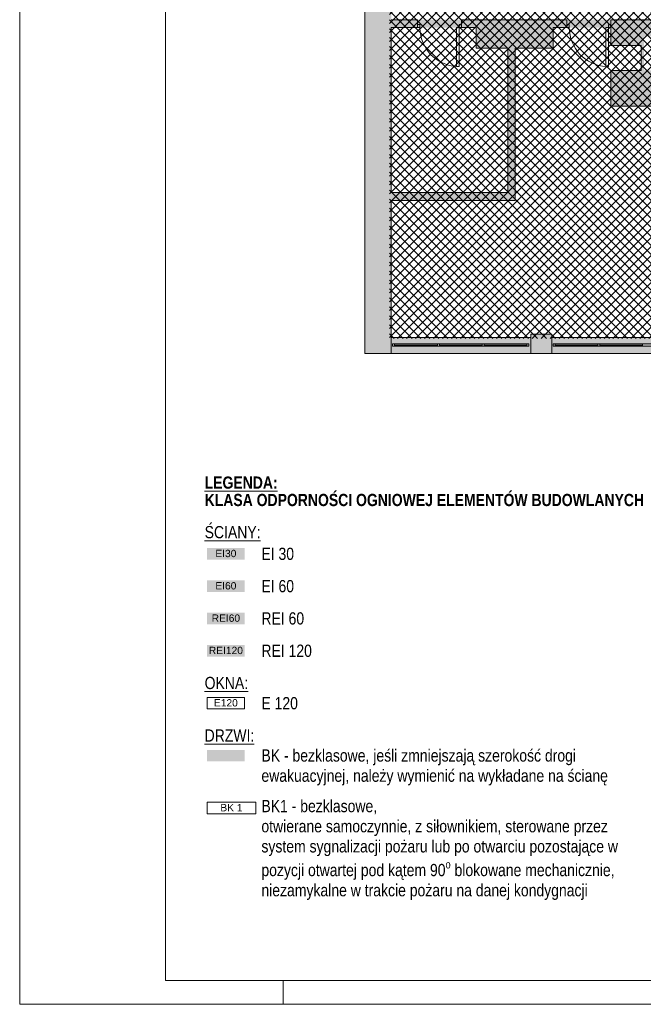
# Paper-space layout 'AP-07 STREFY POŻAROWE I EWAKUACJA - PIĘTRO 5' of a CAD drawing. Header units: millimetres. Extents: x 0 to 594, y 0 to 450.
# Tile 1 of 14: x 0 to 128, y 0 to 202. Entities that reach past the tile are written whole.
import ezdxf
from ezdxf.xclip import XClip

# ---------------------------------------------------------------- set-up
doc = ezdxf.new("R2010")
doc.units = ezdxf.units.MM
doc.header["$MEASUREMENT"] = 0
doc.header["$XCLIPFRAME"] = 0
for name, color, linetype, lineweight in [('A_Arkusz_Nr_pióra__1', 7, 'Continuous', 20), ('A_niewidoczne_Nr_pióra__1', 7, 'Continuous', 20), ('A_podkład_Nr_pióra__2', 8, 'Continuous', 13), ('A_ppoż proj_Nr_pióra__1', 7, 'Continuous', 20), ('A_ppoż proj_Nr_pióra__3', 30, 'Continuous', 13), ('A_ppoż proj_Nr_pióra__4', 94, 'Continuous', 18), ('A_ppoż proj_Nr_pióra__81', 2, 'Continuous', 5)]:
    doc.layers.add(name, color=color, linetype=linetype, lineweight=lineweight)
for name, color, linetype, lineweight, true_color in [('A_Arkusz_Nr_pióra__237', 7, 'Continuous', 5, 0x343434), ('A_podkład_Nr_pióra__254', 7, 'Continuous', 5, 0xfdfdfd), ('A_ppoż proj_Nr_pióra__70', 7, 'Continuous', 5, 0x65fe00), ('A_ppoż proj_Nr_pióra__71', 7, 'Continuous', 5, 0xcbfe65)]:
    doc.layers.add(name, color=color, linetype=linetype, lineweight=lineweight, true_color=true_color)
doc.layers.add('A_podrys', color=7, linetype='Continuous')
doc.styles.add('STYL_AUTOMATYCZNY_1', font='arial.ttf')
doc.styles.add('STYL_AUTOMATYCZNY_2', font='ARIALN.TTF')
doc.styles.add('STYL_AUTOMATYCZNY_5', font='ARIALN.TTF')

# ---------------------------------------------------------------- blocks, each defined once
blk = doc.blocks.new('Rysunek_1_1', base_point=(-1569.28, -182.96))
at = {"layer": 'A_podkład_Nr_pióra__254', "linetype": 'Continuous', "lineweight": 5, "true_color": 0xfdfdfd}
h = blk.add_hatch(color=7, dxfattribs=at)
h.paths.add_polyline_path([(70.72, 133.27), (538.72, 133.27), (538.72, 136.57), (538.72, 199.87), (538.72, 202.87), (534.02, 202.87), (534.02, 201.67), (532.42, 201.67), (532.42, 199.87), (533.32, 199.87), (533.32, 136.57), (504.72, 136.57), (504.72, 137.27), (503.22, 137.27), (503.22, 159.77), (508.32, 159.77), (508.32, 166.27), (503.22, 166.27), (503.22, 178.37), (513.92, 178.37), (513.92, 181.47), (521.22, 181.47), (521.22, 199.87), (521.42, 199.87), (521.42, 201.67), (520.12, 201.67), (520.12, 199.87), (519.92, 199.87), (519.92, 182.77), (513.92, 182.77), (503.22, 182.77), (503.22, 195.67), (512.12, 195.67), (512.12, 201.67), (493.62, 201.67), (483.12, 201.67), (482.22, 201.67), (482.22, 195.67), (483.12, 195.67), (483.12, 199.77), (493.62, 199.77), (493.62, 195.67), (501.62, 195.67), (501.62, 137.27), (500.42, 137.27), (500.42, 136.57), (471.82, 136.57), (471.82, 137.27), (471.82, 145.07), (470.52, 145.07), (470.52, 186.87), (471.62, 186.87), (471.62, 193.67), (470.52, 193.67), (470.52, 199.87), (471.22, 199.87), (471.22, 201.67), (468.62, 201.67), (468.62, 199.87), (468.92, 199.87), (468.92, 193.67), (467.82, 193.67), (467.82, 186.87), (468.92, 186.87), (468.92, 145.07), (468.02, 145.07), (468.02, 137.27), (467.42, 137.27), (467.42, 136.57), (438.82, 136.57), (438.82, 137.27), (437.22, 137.27), (437.22, 195.67), (445.62, 195.67), (445.62, 199.87), (456.02, 199.87), (456.02, 195.67), (456.62, 195.67), (456.62, 199.87), (456.62, 201.67), (445.62, 201.67), (427.62, 201.67), (416.42, 201.67), (416.42, 199.87), (416.42, 195.67), (417.02, 195.67), (417.02, 199.87), (427.62, 199.87), (427.62, 195.67), (435.62, 195.67), (435.62, 137.27), (434.42, 137.27), (434.42, 136.57), (405.82, 136.57), (405.82, 137.27), (405.82, 145.27), (404.72, 145.27), (404.72, 186.87), (405.62, 186.87), (405.62, 193.67), (404.82, 193.67), (404.82, 199.87), (404.82, 201.67), (402.42, 201.67), (402.42, 199.87), (403.12, 199.87), (403.12, 193.67), (401.82, 193.67), (401.82, 186.87), (402.92, 186.87), (402.92, 175.97), (402.22, 175.97), (402.22, 174.97), (402.92, 174.97), (402.92, 145.27), (401.82, 145.27), (401.82, 137.27), (401.52, 137.27), (401.52, 136.57), (372.92, 136.57), (372.92, 137.27), (371.52, 137.27), (371.52, 174.97), (386.12, 174.97), (386.12, 179.27), (390.22, 179.27), (390.22, 174.97), (391.22, 174.97), (391.22, 175.97), (390.82, 175.97), (390.82, 179.87), (386.12, 179.87), (386.12, 180.07), (385.22, 180.07), (385.22, 175.97), (371.52, 175.97), (371.52, 195.67), (385.22, 195.67), (385.22, 187.07), (386.12, 187.07), (386.12, 195.67), (390.92, 195.67), (390.92, 199.87), (391.42, 199.87), (391.42, 201.67), (390.92, 201.67), (369.82, 201.67), (362.02, 201.67), (350.62, 201.67), (350.62, 199.87), (350.92, 199.87), (350.92, 195.57), (351.52, 195.57), (351.52, 199.87), (362.02, 199.87), (362.02, 195.57), (369.82, 195.57), (369.82, 137.27), (368.42, 137.27), (368.42, 136.57), (339.82, 136.57), (339.82, 137.27), (339.62, 137.27), (339.62, 145.27), (339.12, 145.27), (339.12, 187.17), (339.62, 187.17), (339.62, 193.97), (338.52, 193.97), (338.52, 199.87), (339.02, 199.87), (339.02, 201.67), (337.02, 201.67), (337.02, 199.87), (337.02, 193.97), (336.02, 193.97), (336.02, 187.17), (336.42, 187.17), (336.42, 145.27), (336.02, 145.27), (336.02, 137.27), (335.72, 137.27), (335.72, 136.57), (307.12, 136.57), (307.12, 137.27), (305.72, 137.27), (305.72, 195.67), (314.22, 195.67), (314.22, 199.87), (324.72, 199.87), (324.72, 195.67), (325.32, 195.67), (325.32, 199.87), (325.42, 199.87), (325.42, 201.67), (314.22, 201.67), (295.42, 201.67), (284.42, 201.67), (284.42, 199.87), (284.32, 199.87), (284.32, 195.67), (284.92, 195.67), (284.92, 199.87), (295.42, 199.87), (295.42, 195.67), (303.92, 195.67), (303.92, 137.27), (302.72, 137.27), (302.72, 136.57), (274.12, 136.57), (274.12, 137.27), (273.52, 137.27), (273.52, 145.27), (273.02, 145.27), (273.02, 187.17), (273.47, 187.17), (273.47, 193.97), (272.42, 193.97), (272.42, 199.87), (272.82, 199.87), (272.82, 201.67), (271.67, 201.67), (269.62, 201.67), (269.62, 199.77), (270.72, 199.77), (270.72, 193.97), (269.87, 193.97), (269.87, 187.17), (270.32, 187.17), (270.32, 145.27), (269.92, 145.27), (269.92, 137.27), (269.42, 137.27), (269.42, 136.57), (240.82, 136.57), (240.82, 137.27), (239.32, 137.27), (239.32, 195.67), (247.72, 195.67), (247.72, 199.77), (258.22, 199.77), (258.22, 195.67), (258.82, 195.67), (258.82, 199.77), (258.62, 199.77), (258.62, 201.67), (247.72, 201.67), (236.52, 201.67), (236.52, 195.67), (237.62, 195.67), (237.62, 137.27), (236.42, 137.27), (236.42, 136.57), (207.82, 136.57), (207.82, 137.27), (207.42, 137.27), (207.42, 145.27), (205.12, 145.27), (205.12, 187.17), (207.42, 187.17), (207.42, 195.77), (220.52, 195.77), (220.52, 201.67), (198.62, 201.67), (186.72, 201.67), (186.72, 200.07), (187.52, 200.07), (187.52, 195.67), (188.62, 195.67), (188.62, 200.07), (198.62, 200.07), (198.62, 195.77), (203.62, 195.77), (203.62, 187.17), (203.62, 182.37), (188.62, 182.37), (188.62, 187.67), (187.52, 187.67), (187.52, 181.27), (203.62, 181.27), (203.62, 145.27), (203.62, 137.27), (203.52, 137.27), (203.52, 136.57), (174.92, 136.57), (174.92, 137.27), (173.52, 137.27), (173.52, 169.87), (171.92, 169.87), (171.92, 137.27), (170.52, 137.27), (170.52, 136.57), (141.92, 136.57), (141.92, 137.27), (141.62, 137.27), (141.62, 145.07), (140.62, 145.07), (140.62, 181.67), (147.02, 181.67), (147.02, 178.67), (160.72, 178.67), (160.72, 195.27), (160.72, 200.07), (169.32, 200.07), (169.32, 196.07), (171.92, 196.07), (171.92, 178.87), (173.52, 178.87), (173.52, 200.07), (177.72, 200.07), (177.72, 201.67), (173.52, 201.67), (169.32, 201.67), (160.72, 201.67), (149.42, 201.67), (147.82, 201.67), (147.82, 200.47), (149.42, 200.47), (149.42, 195.27), (159.52, 195.27), (159.52, 182.67), (147.02, 182.67), (140.62, 182.67), (140.62, 186.57), (141.82, 186.57), (141.82, 194.17), (137.82, 194.17), (137.82, 191.27), (127.92, 191.27), (127.92, 196.37), (127.92, 198.27), (130.02, 198.27), (130.02, 200.47), (139.82, 200.47), (139.82, 201.67), (130.02, 201.67), (127.92, 201.67), (121.12, 201.67), (121.12, 196.37), (127.32, 196.37), (127.32, 191.27), (121.12, 191.27), (121.12, 183.97), (137.82, 183.97), (137.82, 145.07), (137.82, 137.27), (137.62, 137.27), (137.62, 136.57), (109.02, 136.57), (109.02, 137.27), (104.72, 137.27), (104.72, 136.57), (76.12, 136.57), (76.12, 164.67), (101.52, 164.67), (101.52, 195.87), (109.32, 195.87), (109.32, 200.07), (112.12, 200.07), (112.12, 201.67), (109.32, 201.67), (93.52, 201.67), (90.52, 201.67), (90.52, 200.07), (93.52, 200.07), (93.52, 195.87), (100.02, 195.87), (100.02, 166.27), (76.12, 166.27), (76.12, 200.07), (81.52, 200.07), (81.52, 201.67), (76.12, 201.67), (76.12, 202.87), (76.12, 224.57), (105.52, 224.57), (105.52, 221.77), (121.07, 221.77), (121.07, 224.57), (123.37, 224.57), (123.37, 226.47), (123.52, 226.47), (123.52, 227.07), (123.37, 227.07), (123.37, 227.77), (121.07, 227.77), (105.52, 227.77), (76.12, 227.77), (76.12, 228.02), (76.12, 257.47), (76.12, 260.57), (120.82, 260.57), (123.02, 260.57), (123.02, 261.27), (123.17, 261.27), (123.17, 261.87), (123.02, 261.87), (123.02, 264.27), (120.82, 264.27), (120.82, 266.97), (76.12, 266.97), (76.12, 293.47), (93.82, 293.47), (103.32, 293.47), (113.22, 293.47), (122.52, 293.47), (122.52, 295.17), (121.22, 295.17), (121.22, 301.87), (121.22, 308.47), (120.42, 308.47), (120.42, 301.87), (113.22, 301.87), (103.32, 301.87), (94.62, 301.87), (94.62, 312.23), (94.76, 312.37), (94.2, 312.94), (93.82, 312.56), (93.82, 301.87), (93.82, 295.17), (76.12, 295.17), (76.12, 351.77), (104.72, 351.77), (104.72, 351.07), (106.42, 351.07), (106.42, 320.87), (102.13, 320.87), (101.27, 320.01), (101.83, 319.44), (102.46, 320.07), (106.42, 320.07), (106.42, 318.47), (120.42, 318.47), (121.22, 319.27), (107.62, 319.27), (107.62, 351.07), (109.42, 351.07), (109.42, 351.77), (138.02, 351.77), (138.02, 341.47), (138.02, 326.67), (138.02, 301.57), (135.32, 301.57), (135.32, 295.17), (134.52, 295.17), (134.52, 293.47), (155.22, 293.47), (168.72, 293.47), (169.82, 293.47), (169.82, 286.07), (169.82, 281.47), (171.02, 281.47), (171.02, 286.07), (174.22, 286.07), (174.22, 293.47), (174.22, 300.87), (174.22, 302.82), (174.22, 315.42), (174.22, 351.07), (175.42, 351.07), (175.42, 355.07), (175.42, 356.17), (175.42, 357.77), (175.42, 364.12), (175.42, 372.08), (175.42, 382.62), (175.42, 383.07), (175.42, 383.87), (174.17, 383.87), (169.42, 383.87), (144.92, 383.87), (144.92, 388.37), (169.02, 388.37), (172.62, 388.37), (173.52, 388.37), (174.17, 388.37), (175.42, 388.37), (175.42, 389.62), (175.42, 396.67), (174.17, 396.67), (173.52, 396.67), (172.92, 396.67), (172.92, 390.87), (169.02, 390.87), (144.92, 390.87), (144.92, 413.87), (169.42, 413.87), (172.92, 413.87), (172.92, 412.37), (172.92, 411.57), (173.02, 411.57), (173.02, 410.47), (173.52, 410.47), (174.17, 410.47), (175.42, 410.47), (175.42, 412.37), (175.42, 415.12), (175.42, 418.17), (175.42, 419.77), (174.17, 419.77), (173.52, 419.77), (173.02, 419.77), (172.92, 419.77), (172.92, 418.17), (172.92, 416.37), (169.42, 416.37), (144.92, 416.37), (144.92, 439.37), (169.02, 439.37), (172.62, 439.37), (172.92, 439.37), (172.92, 433.57), (173.52, 433.57), (174.17, 433.57), (175.42, 433.57), (175.42, 439.37), (175.42, 440.62), (175.42, 441.87), (175.42, 443.37), (174.17, 443.37), (173.52, 443.37), (173.52, 442.57), (173.02, 442.57), (172.92, 442.57), (172.92, 441.87), (172.62, 441.87), (169.02, 441.87), (143.67, 441.87), (142.42, 441.87), (142.42, 440.62), (142.42, 415.12), (142.42, 389.62), (142.42, 382.62), (142.42, 381.37), (143.67, 381.37), (169.42, 381.37), (172.92, 381.37), (172.92, 372.08), (172.92, 368.36), (172.92, 364.12), (172.92, 356.17), (172.92, 355.07), (171.12, 355.07), (109.42, 355.07), (104.72, 355.07), (70.72, 355.07), (70.72, 260.57), (71.92, 260.57), (71.92, 257.47), (71.92, 228.02), (70.72, 228.02), (70.72, 202.87)])
h.paths.add_polyline_path([(113.22, 294.67), (103.32, 294.67), (103.32, 301.07), (113.22, 301.07)], flags=0)
h.paths.add_polyline_path([(140.22, 326.67), (140.02, 326.67), (140.02, 341.47), (142.12, 341.47), (142.12, 351.07), (142.52, 351.07), (142.52, 351.77), (171.12, 351.77), (171.12, 351.07), (172.12, 351.07), (172.12, 326.67), (171.32, 326.67), (171.32, 324.77), (172.12, 324.77), (172.12, 315.42), (172.12, 302.82), (172.12, 300.87), (168.72, 300.87), (168.72, 295.17), (155.22, 295.17), (155.22, 302.87), (140.22, 302.87), (140.22, 324.77), (142.92, 324.77), (154.52, 324.77), (161.32, 324.77), (161.32, 326.67), (154.52, 326.67), (142.92, 326.67)], flags=0)
at = {"layer": 'A_ppoż proj_Nr_pióra__71', "linetype": 'Continuous', "lineweight": 5, "true_color": 0xcbfe65}
h = blk.add_hatch(dxfattribs=at)
h.set_pattern_fill('bloczki_betonowe_0001', color=71, style=0, pattern_type=2)
h.set_pattern_definition([(45, (-1569.2778, -182.9554), (-0.9192388, 0.9192388), []), (135, (-1569.2778, -182.9554), (0.9192388, 0.9192388), [])])
h.paths.add_polyline_path([(75.78, 224.57), (75.78, 136.39), (204.28, 136.39), (204.28, 201.42), (215.02, 201.42), (215.02, 265.17), (204.02, 265.17), (204.02, 355.07), (211.17, 355.07), (211.17, 439.37), (172.83, 439.37), (172.83, 351.77), (76.12, 351.77), (76.12, 264.27), (141.82, 264.27), (141.82, 259.57), (165.57, 259.57), (165.57, 229.27), (141.92, 229.27), (141.92, 224.57)])
at = {"layer": 'A_ppoż proj_Nr_pióra__81', "linetype": 'Continuous', "lineweight": 0, "true_color": 0x3f3f00}
blk.add_hatch(color=48, dxfattribs=at).paths.add_polyline_path([(70.72, 201.7), (70.72, 200.07), (203.62, 200.07), (203.62, 201.7)])
at = {"layer": 'A_podkład_Nr_pióra__2', "color": 8, "linetype": 'Continuous', "lineweight": 13}
for p, q in [((70.72, 228.02), (70.72, 133.27)), ((81.52, 201.67), (76.12, 201.67)), ((76.12, 200.07), (82.02, 200.07)), ((76.12, 166.27), (76.12, 200.07)), ((81.52, 201.67), (81.52, 200.07)), ((82.02, 200.67), (81.52, 200.67)), ((82.02, 200.07), (82.02, 200.67)), ((93.52, 200.07), (89.52, 200.07)), ((89.52, 200.07), (89.52, 192.07)), ((90.02, 192.07), (90.02, 200.67)), ((90.02, 200.67), (90.52, 200.67)), ((90.52, 201.67), (90.52, 200.07)), ((112.12, 201.67), (90.52, 201.67)), ((93.52, 200.07), (93.52, 195.87)), ((109.32, 200.07), (112.62, 200.07)), ((109.32, 195.87), (109.32, 200.07)), ((112.12, 201.67), (112.12, 200.07)), ((112.62, 200.67), (112.12, 200.67)), ((112.62, 200.07), (112.62, 200.67)), ((121.12, 200.07), (120.12, 200.07)), ((120.12, 200.07), (120.12, 192.07)), ((120.62, 192.07), (120.62, 200.67)), ((120.62, 200.67), (121.12, 200.67)), ((140.82, 201.67), (121.12, 201.67)), ((121.12, 196.37), (121.12, 201.67)), ((93.52, 195.87), (100.02, 195.87)), ((100.02, 195.87), (100.02, 166.27)), ((101.52, 195.87), (109.32, 195.87)), ((101.52, 164.67), (101.52, 195.87)), ((121.12, 196.37), (127.32, 196.37)), ((127.32, 196.37), (127.32, 191.27)), ((90.02, 192.07), (89.52, 192.07)), ((120.62, 192.07), (120.12, 192.07)), ((121.12, 183.97), (121.12, 191.27)), ((127.32, 191.27), (121.12, 191.27)), ((121.12, 183.97), (137.82, 183.97)), ((100.02, 166.27), (76.12, 166.27)), ((76.12, 164.67), (76.12, 133.27)), ((76.12, 164.67), (101.52, 164.67)), ((109.02, 137.27), (104.72, 137.27)), ((104.72, 137.27), (104.72, 133.27)), ((109.02, 133.27), (109.02, 137.27)), ((104.72, 136.57), (76.12, 136.57)), ((76.42, 135.27), (104.32, 135.27)), ((76.42, 134.77), (76.42, 135.27)), ((76.82, 134.77), (76.82, 135.27)), ((85.59, 134.77), (85.59, 135.27)), ((85.99, 134.77), (85.99, 135.27)), ((94.75, 134.77), (94.75, 135.27)), ((95.15, 134.77), (95.15, 135.27)), ((103.92, 134.77), (103.92, 135.27)), ((104.32, 135.27), (104.32, 134.77)), ((137.62, 136.57), (109.02, 136.57)), ((109.32, 135.27), (137.22, 135.27)), ((109.32, 134.77), (109.32, 135.27)), ((109.72, 134.77), (109.72, 135.27)), ((118.49, 134.77), (118.49, 135.27)), ((118.89, 134.77), (118.89, 135.27)), ((127.65, 134.77), (127.65, 135.27)), ((70.72, 133.27), (538.72, 133.27)), ((104.32, 134.77), (76.42, 134.77)), ((76.82, 135.02), (85.59, 135.02)), ((85.99, 135.02), (94.75, 135.02)), ((95.15, 135.02), (103.92, 135.02)), ((137.22, 134.77), (109.32, 134.77)), ((109.72, 135.02), (118.49, 135.02)), ((118.89, 135.02), (127.65, 135.02))]:
    blk.add_line(p, q, dxfattribs=at)
for centre in [(90.02, 200.07), (120.62, 200.07)]:
    blk.add_arc(centre, 8, 180, 266.8198, dxfattribs=at)

psp = doc.layouts.new('AP-07 STREFY POŻAROWE I EWAKUACJA - PIĘTRO 5')

# ---------------------------------------------------------------- hatches: boundary and pattern name
at = {"layer": 'A_ppoż proj_Nr_pióra__3', "linetype": 'Continuous', "lineweight": 0, "true_color": 0x3f2000}
psp.add_hatch(color=38, dxfattribs=at).paths.add_polyline_path([(38.4, 71.22), (46.1, 71.22), (46.1, 73.58), (38.4, 73.58)])
at = {"layer": 'A_ppoż proj_Nr_pióra__4', "linetype": 'Continuous', "lineweight": 0, "true_color": 0x002000}
psp.add_hatch(color=98, dxfattribs=at).paths.add_polyline_path([(38.4, 77.84), (46.1, 77.84), (46.1, 80.2), (38.4, 80.2)])
at = {"layer": 'A_ppoż proj_Nr_pióra__70', "linetype": 'Continuous', "lineweight": 0, "true_color": 0x193f00}
psp.add_hatch(color=88, dxfattribs=at).paths.add_polyline_path([(38.4, 84.46), (46.1, 84.46), (46.1, 86.81), (38.4, 86.81)])
at = {"layer": 'A_ppoż proj_Nr_pióra__81', "linetype": 'Continuous', "lineweight": 0, "true_color": 0x3f3f00}
for points in [[(38.4, 91.07), (46.1, 91.07), (46.1, 93.43), (38.4, 93.43)], [(38.4, 49.75), (46.1, 49.75), (46.1, 52.11), (38.4, 52.11)]]:
    psp.add_hatch(color=48, dxfattribs=at).paths.add_polyline_path(points)

# ---------------------------------------------------------------- linework, layer by layer
at = {"layer": 'A_Arkusz_Nr_pióra__1', "color": 7, "linetype": 'Continuous', "lineweight": 20}
for p in [(29.9, 445.1), (589.1, 4.9)]:
    psp.add_line(p, (29.9, 4.9), dxfattribs=at)
at = {"layer": 'A_Arkusz_Nr_pióra__1', "color": 7, "linetype": 'Continuous', "lineweight": 20, "flags": 128}
psp.add_lwpolyline([(0, 450), (594, 450), (594, 0), (0, 0)], close=True, dxfattribs=at)
at = {"layer": 'A_Arkusz_Nr_pióra__237', "color": 250, "linetype": 'Continuous', "lineweight": 5, "true_color": 0x343434}
psp.add_line((54, 0), (54, 4.9), dxfattribs=at)
at = {"layer": 'A_ppoż proj_Nr_pióra__1', "color": 7, "linetype": 'Continuous', "lineweight": 20, "flags": 128}
for points in [[(38.4, 62.84), (46.1, 62.84), (46.1, 60.49), (38.4, 60.49)], [(38.4, 41.37), (48.38, 41.37), (48.38, 39.02), (38.4, 39.02)]]:
    psp.add_lwpolyline(points, close=True, dxfattribs=at)

# ---------------------------------------------------------------- texts
at = {"layer": 'A_niewidoczne_Nr_pióra__1', "color": 7, "linetype": 'Continuous', "lineweight": 20, "insert": (37.9, 105.06), "char_height": 2.5, "attachment_point": 4, "line_spacing_factor": 0.854756, "style": 'STYL_AUTOMATYCZNY_5'}
psp.add_mtext('\\A1;{\\pql;\\fArial Narrow|b1|i0|c238|p0;\\L\\W1.000000;\\LLEGENDA:\\P\\pql;\\fArial Narrow|b1|i0|c238|p0;\\l\\W1.000000;\\lKLASA ODPORNOŚCI OGNIOWEJ ELEMENTÓW BUDOWLANYCH}', dxfattribs=at)
at = {"layer": 'A_niewidoczne_Nr_pióra__1', "color": 7, "linetype": 'Continuous', "lineweight": 20, "char_height": 2.5, "attachment_point": 4, "style": 'STYL_AUTOMATYCZNY_2'}
for s, insert in [('\\A1;{\\pql;\\fArial Narrow|b0|i0|c238|p0;\\L\\W1.000000;\\LŚCIANY:}', (37.9, 96.69)), ('\\A1;{\\pql;\\fArial Narrow|b0|i0|c238|p0;\\W1.000000;EI 30}', (49.53, 92.25)), ('\\A1;{\\pql;\\fArial Narrow|b0|i0|c238|p0;\\W1.000000;EI 60}', (49.53, 85.63)), ('\\A1;{\\pql;\\fArial Narrow|b0|i0|c238|p0;\\W1.000000;REI 60}', (49.53, 79.02)), ('\\A1;{\\pql;\\fArial Narrow|b0|i0|c238|p0;\\W1.000000;REI 120}', (49.53, 72.4)), ('\\A1;{\\pql;\\fArial Narrow|b0|i0|c238|p0;\\L\\W1.000000;\\LOKNA:}', (37.9, 65.8)), ('\\A1;{\\pql;\\fArial Narrow|b0|i0|c238|p0;\\W1.000000;E 120}', (49.53, 61.66)), ('\\A1;{\\pql;\\fArial Narrow|b0|i0|c238|p0;\\L\\W1.000000;\\LDRZWI:}', (37.9, 55.06))]:
    psp.add_mtext(s, dxfattribs=dict(at, insert=insert))
at = {"layer": 'A_niewidoczne_Nr_pióra__1', "color": 7, "linetype": 'Continuous', "lineweight": 20, "char_height": 2.5, "width": 79.714, "attachment_point": 4, "style": 'STYL_AUTOMATYCZNY_2'}
for s, insert, line_spacing_factor in [('\\A1;{\\pql;\\fArial Narrow|b0|i0|c238|p0;\\W1.000000;BK - bezklasowe, jeśli zmniejszają szerokość drogi ewakuacyjnej, należy wymienić na wykładane na ścianę}', (49.53, 48.52), 0.992932), ('\\A1;{\\pql;\\fArial Narrow|b0|i0|c238|p0;\\W1.000000;BK1 - bezklasowe,\\P\\pql;\\fArial Narrow|b0|i0|c238|p0;\\W1.000000;otwierane samoczynnie, z siłownikiem, sterowane przez system sygnalizacji pożaru lub po otwarciu pozostające w pozycji otwartej pod kątem 90\\fArial Narrow|b0|i0|c238|p0;\\W1.000000;\\A1{\\H.66x;\\So^  ;}\\fArial Narrow|b0|i0|c238|p0;\\W1.000000; blokowane mechanicznie, niezamykalne w trakcie pożaru na danej kondygnacji}', (49.53, 31.61), 0.989796)]:
    psp.add_mtext(s, dxfattribs=dict(at, insert=insert, line_spacing_factor=line_spacing_factor))
at = {"layer": 'A_ppoż proj_Nr_pióra__1', "color": 7, "linetype": 'Continuous', "lineweight": 20, "char_height": 1.5, "attachment_point": 5, "style": 'STYL_AUTOMATYCZNY_1'}
for s, insert in [('\\A1;{\\pqc;\\fArial|b0|i0|c238|p0;\\W1.000000;EI30}', (42.25, 92.33)), ('\\A1;{\\pqc;\\fArial|b0|i0|c238|p0;\\W1.000000;EI60}', (42.25, 85.71)), ('\\A1;{\\pqc;\\fArial|b0|i0|c238|p0;\\W1.000000;REI60}', (42.25, 79.09)), ('\\A1;{\\pqc;\\fArial|b0|i0|c238|p0;\\W1.000000;REI120}', (42.25, 72.47)), ('\\A1;{\\pqc;\\fArial|b0|i0|c238|p0;\\W1.000000;E120}', (42.25, 61.74)), ('\\A1;{\\pqc;\\fArial|b0|i0|c238|p0;\\W1.000000;BK 1}', (43.39, 40.28))]:
    psp.add_mtext(s, dxfattribs=dict(at, insert=insert))

# ---------------------------------------------------------------- next in the draw order: block references
at = {"layer": 'A_podrys', "color": 37, "linetype": 'Continuous', "lineweight": 5, "true_color": 0x656532}
ref = psp.add_blockref('Rysunek_1_1', (-1569.28, -182.96), dxfattribs=at)
XClip(ref).set_block_clipping_path([(29.90003743, 78.515858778), (554.1798222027, 445.1)])

doc.saveas('drawing.dxf')
